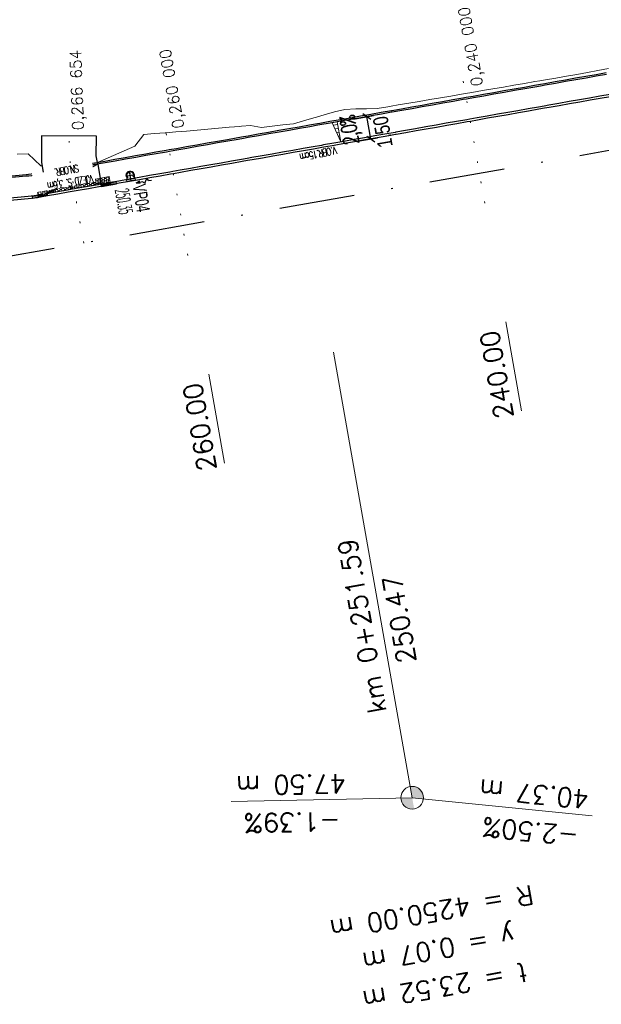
# Model space of a CAD drawing. Header units: metres. Extents: x -623740 to -623124, y -1176918 to -1176634.
# Tile 3 of 10: x -623649 to -623610, y -1176910 to -1176845. Entities that reach past the tile are written whole.
import ezdxf
from ezdxf.enums import TextEntityAlignment as Align

# ---------------------------------------------------------------- set-up
doc = ezdxf.new("R2010")
doc.units = ezdxf.units.M
doc.header["$MEASUREMENT"] = 0
for name, pattern in [('( Dot )', [0.251, 0.001, -0.25]), ('DASHDOT', [1, 0.5, -0.25, 0, -0.25]), ('ISO10W100', [18.5, 12, -3, 0.5, -3])]:
    doc.linetypes.add(name, pattern=pattern)
doc.layers.add('00_NETISK', color=250, linetype='Continuous', plot=False)
for name, color, linetype, lineweight in [('01_Cary rezu', 10, '( Dot )', 0), ('01_Hrana náspu', 10, 'Continuous', 0), ('01_Schéma příčných sklonů', 20, 'Continuous', 0), ('01_Sklonovniky_popis', 10, 'Continuous', 0), ('01_Staniceni osy popis', 10, 'Continuous', 0), ('01_Staniceni osy značky', 10, 'Continuous', 0), ('01_Šrafy', 20, 'Continuous', 0)]:
    doc.layers.add(name, color=color, linetype=linetype, lineweight=lineweight)
for name, color, linetype in [('01_Chodniky', 10, 'Continuous'), ('01_Kóty', 10, 'Continuous'), ('01_Obruba', 10, 'Continuous'), ('01_Osa komunikace', 1, 'DASHDOT'), ('01_Popis', 10, 'Continuous'), ('_Vpusti_Směr_Toku', 12, 'Continuous'), ('_Vpusti_Vpusť', 12, 'Continuous'), ('_Vpusti_výška', 10, 'Continuous'), ('_Vpusti_čísla', 12, 'Continuous')]:
    doc.layers.add(name, color=color, linetype=linetype)
doc.styles.add('ARIAL', font='arial.ttf', dxfattribs={"width": 0.6})
doc.styles.add('ROMANS', font='romans.shx', dxfattribs={"height": 0.2})
doc.styles.add('Style-romans', font='romans.shx')
doc.styles.add('WROMANS', font='wromans.shx', dxfattribs={"width": 0.8, "height": 1})
doc.dimstyles.new('M500', dxfattribs={"dimscale": 0.5, "dimtxt": 0.4, "dimasz": 0.9, "dimexe": 0.9, "dimexo": 0.3, "dimgap": 0.9, "dimtad": 1, "dimdec": 1, "dimzin": 0, "dimdsep": 46, "dimtxsty": 'WROMANS', "dimblk": 'OBLIQUE', "dimcen": 0.04, "dimadec": 0, "dimazin": 0, "dimtfac": 1, "dimtdec": 1, "dimtmove": 2, "dimatfit": 1, "dimfxl": 1.8, "dimfxlon": 1, "dimtolj": 1, "dimtzin": 0, "dimarcsym": 0})

# ---------------------------------------------------------------- blocks, each defined once
blk = doc.blocks.new('Prechodová obruba')
at = {"layer": '00_NETISK'}
for points in [[(0, 0), (-1, 7.621582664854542e-17)], [(-0.615, 1.129100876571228e-16), (-0.615, -0.1499983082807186)], [(-2.753873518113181e-17, -0.1499983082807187), (-1, -0.1499981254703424)]]:
    blk.add_lwpolyline(points, dxfattribs=at)
at = {"layer": '01_Obruba', "flags": 128}
for points in [[(-1, 1.835936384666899e-16), (-1.376936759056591e-17, -0.07499915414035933), (-1, -0.1499981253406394)], [(-1, 1.835936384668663e-16), (-1, -0.1499983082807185)], [(0, 0), (-2.753873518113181e-17, -0.1499983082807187)]]:
    blk.add_lwpolyline(points, dxfattribs=at)
blk = doc.blocks.new('_OBLIQUE')
at = {"color": 0, "linetype": 'ByBlock'}
blk.add_line((-0.5, -0.5), (0.5, 0.5), dxfattribs=at)
blk = doc.blocks.new('*D15')
at = {"layer": '01_Kóty', "color": 0, "lineweight": -2, "transparency": 16777216}
for p, q in [((-623626.4045118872, -1176851.182775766), (-623625.0750172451, -1176850.948374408)), ((-623625.2577361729, -1176852.503724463), (-623625.5181821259, -1176851.026508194)), ((-623626.1440659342, -1176852.659992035), (-623624.8145712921, -1176852.425590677))]:
    blk.add_line(p, q, dxfattribs=at)
at = {"layer": 'Defpoints', "color": 0, "transparency": 16777216}
for p in [(-623626.9332275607, -1176851.275992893), (-623625.5181821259, -1176851.026508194), (-623626.6727816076, -1176852.753209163)]:
    blk.add_point(p, dxfattribs=at)
at = {"layer": '01_Kóty', "color": 0, "lineweight": -2, "transparency": 16777216, "xscale": 0.45, "yscale": 0.45, "zscale": 0.45}
for p, rotation in [((-623625.5181821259, -1176851.026508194), 99.99897939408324), ((-623625.2577361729, -1176852.503724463), 279.9989793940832)]:
    blk.add_blockref('_OBLIQUE', p, dxfattribs=dict(at, rotation=rotation))
at = {"layer": '01_Kóty', "color": 0, "transparency": 16777216, "insert": (-623624.4629205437, -1176852.038957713), "char_height": 1, "attachment_point": 5, "rotation": 99.99897939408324, "style": 'WROMANS'}
blk.add_mtext('\\A1;1.50', dxfattribs=at)
blk = doc.blocks.new('šipka')
at = {"layer": '_Vpusti_Směr_Toku'}
for p, q in [((0, 0), (0.2716666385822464, 0.07279285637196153)), ((0, 0), (0.2716666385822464, -0.07279285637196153)), ((0, 0), (0.4561722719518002, 0)), ((0.8311722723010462, 0), (1.039348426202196, 0))]:
    blk.add_line(p, q, dxfattribs=at)
for centre, start, end in [((0.5499222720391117, 0), 180, 0), ((0.7374222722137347, 0), 0, 180)]:
    blk.add_arc(centre, 0.09375, start, end, dxfattribs=at)
blk = doc.blocks.new('Podobrubníková vpust')
at = {"layer": '_Vpusti_Vpusť', "lineweight": 0}
for p, q in [((0, 0.2900000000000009), (0.01, 0.2900000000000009)), ((0, -0.2900000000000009), (0, 0.2900000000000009)), ((0.01, 0.2900000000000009), (0.15, 0.2899999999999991)), ((0.135, 0.2349999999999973), (0.135, -0.2350000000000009)), ((0.1460000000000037, 0.2349999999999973), (0.135, 0.2349999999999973)), ((0.1375, 0.2324999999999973), (0.1375, -0.2325000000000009)), ((0.39, 0.2324999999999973), (0.1375, 0.2324999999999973)), ((0.2, 0.2549999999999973), (0.1460000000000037, 0.2549999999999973)), ((0.1460000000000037, 0.2549999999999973), (0.1460000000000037, 0.2349999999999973)), ((0.1460000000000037, 0.2349999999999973), (0.2, 0.2349999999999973)), ((0.15, 0.2899999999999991), (0.15, 0.2549999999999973)), ((0.2, 0.2349999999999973), (0.2, 0.2549999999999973)), ((0.2080000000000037, 0.2549999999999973), (0.2, 0.2549999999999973)), ((0.2080000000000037, 0.2349999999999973), (0.2, 0.2349999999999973)), ((0.2080000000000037, 0.2349999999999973), (0.2080000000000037, 0.2549999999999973)), ((0.2080000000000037, 0.2549999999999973), (0.262, 0.2549999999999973)), ((0.262, 0.2349999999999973), (0.2080000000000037, 0.2349999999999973)), ((0.262, 0.2549999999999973), (0.262, 0.2349999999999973)), ((0.2700000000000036, 0.2549999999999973), (0.262, 0.2549999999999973)), ((0.2700000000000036, 0.2349999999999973), (0.262, 0.2349999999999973)), ((0.2700000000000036, 0.2349999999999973), (0.2700000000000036, 0.2549999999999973)), ((0.2700000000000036, 0.2549999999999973), (0.324, 0.2549999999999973)), ((0.324, 0.2349999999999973), (0.2700000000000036, 0.2349999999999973)), ((0.324, 0.2549999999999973), (0.324, 0.2349999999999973)), ((0.3320000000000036, 0.2549999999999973), (0.324, 0.2549999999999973)), ((0.3320000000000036, 0.2349999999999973), (0.324, 0.2349999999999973)), ((0.3320000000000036, 0.2549999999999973), (0.386, 0.2549999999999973)), ((0.3320000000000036, 0.2349999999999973), (0.3320000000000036, 0.2549999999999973)), ((0.386, 0.2349999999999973), (0.3320000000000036, 0.2349999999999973)), ((0.3850000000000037, 0.2809999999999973), (0.3950000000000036, 0.2809999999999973)), ((0.3850000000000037, 0.2549999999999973), (0.3850000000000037, 0.2809999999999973)), ((0.386, 0.2549999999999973), (0.386, 0.2349999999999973)), ((0.39, 0.2549999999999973), (0.386, 0.2549999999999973)), ((0.39, 0.2349999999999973), (0.386, 0.2349999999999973)), ((0.394, 0.2349659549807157), (0.394, 0.2549686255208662)), ((0.3950000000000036, 0.2549509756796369), (0.3950000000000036, 0.2809999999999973)), ((0.4649854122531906, 0.2437256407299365), (0.4588042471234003, 0.2247019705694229)), ((0.466412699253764, 0.2222298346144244), (0.4725938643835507, 0.241253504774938)), ((0.5108833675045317, 0.006999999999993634), (0.503, 0.006999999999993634)), ((0.5366307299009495, 0.2086250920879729), (0.5248734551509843, 0.1924425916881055)), ((0.537, 0.006999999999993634), (0.529116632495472, 0.006999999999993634)), ((0.5313455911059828, 0.1877403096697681), (0.543102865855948, 0.2039228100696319)), ((0.5667420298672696, 0.1838130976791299), (0.5851614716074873, 0.2022325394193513)), ((0.5738130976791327, 0.1767420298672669), (0.592232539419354, 0.1951614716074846)), ((0.5939228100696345, 0.1531028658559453), (0.5777403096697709, 0.14134559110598)), ((0.5824425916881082, 0.1348734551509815), (0.5986250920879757, 0.1466307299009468)), ((0.5851614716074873, 0.2022325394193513), (0.592232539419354, 0.1951614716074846)), ((0.6312535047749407, 0.08259386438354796), (0.6122298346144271, 0.07641269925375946)), ((0.6147019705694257, 0.06880424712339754), (0.6337256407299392, 0.07498541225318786)), ((0.644968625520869, 0.00400000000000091), (0.6249659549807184, 0.003999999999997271)), ((0.6449509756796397, 0.004999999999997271), (0.6710000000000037, 0.004999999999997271)), ((0.6710000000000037, 0.004999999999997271), (0.6710000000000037, -0.005000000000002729)), ((0.01, -0.2900000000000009), (0, -0.2900000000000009)), ((0.15, -0.2900000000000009), (0.01, -0.2900000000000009)), ((0.135, -0.2350000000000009), (0.146, -0.2350000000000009)), ((0.1375, -0.2325000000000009), (0.39, -0.2325000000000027)), ((0.146, -0.2350000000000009), (0.2, -0.2350000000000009)), ((0.146, -0.2550000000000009), (0.146, -0.2350000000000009)), ((0.2, -0.2550000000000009), (0.146, -0.2550000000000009)), ((0.15, -0.2900000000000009), (0.15, -0.2550000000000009)), ((0.2, -0.2350000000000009), (0.2, -0.2550000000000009)), ((0.2, -0.2350000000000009), (0.208, -0.2350000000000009)), ((0.2, -0.2550000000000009), (0.208, -0.2550000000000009)), ((0.208, -0.2350000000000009), (0.262, -0.2350000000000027)), ((0.208, -0.2550000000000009), (0.208, -0.2350000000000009)), ((0.262, -0.2550000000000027), (0.208, -0.2550000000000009)), ((0.262, -0.2350000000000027), (0.262, -0.2550000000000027)), ((0.262, -0.2350000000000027), (0.27, -0.2350000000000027)), ((0.262, -0.2550000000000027), (0.27, -0.2550000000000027)), ((0.27, -0.2350000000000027), (0.324, -0.2350000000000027)), ((0.27, -0.2550000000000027), (0.27, -0.2350000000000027)), ((0.324, -0.2550000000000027), (0.27, -0.2550000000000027)), ((0.324, -0.2350000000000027), (0.324, -0.2550000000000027)), ((0.324, -0.2350000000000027), (0.3320000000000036, -0.2350000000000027)), ((0.324, -0.2550000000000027), (0.3320000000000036, -0.2550000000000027)), ((0.3320000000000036, -0.2350000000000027), (0.386, -0.2350000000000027)), ((0.3320000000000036, -0.2550000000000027), (0.3320000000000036, -0.2350000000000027)), ((0.386, -0.2550000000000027), (0.3320000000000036, -0.2550000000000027)), ((0.385, -0.2550000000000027), (0.385, -0.2810000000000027)), ((0.395, -0.2810000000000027), (0.385, -0.2810000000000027)), ((0.386, -0.2350000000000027), (0.386, -0.2550000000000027)), ((0.386, -0.2350000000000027), (0.39, -0.2350000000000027)), ((0.386, -0.2550000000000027), (0.39, -0.2550000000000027)), ((0.394, -0.2549686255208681), (0.394, -0.2349659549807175)), ((0.395, -0.2549509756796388), (0.395, -0.2810000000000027)), ((0.4588042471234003, -0.2247019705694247), (0.4649854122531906, -0.2437256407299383)), ((0.466412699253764, -0.2222298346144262), (0.4725938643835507, -0.2412535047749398)), ((0.503, -0.007000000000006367), (0.5108833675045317, -0.007000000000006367)), ((0.5366307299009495, -0.2086250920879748), (0.5248734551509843, -0.1924425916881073)), ((0.529116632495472, -0.007000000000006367), (0.537, -0.007000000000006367)), ((0.5313455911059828, -0.1877403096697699), (0.543102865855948, -0.2039228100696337)), ((0.5667420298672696, -0.1838130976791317), (0.5851614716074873, -0.2022325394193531)), ((0.5738130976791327, -0.1767420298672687), (0.592232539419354, -0.1951614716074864)), ((0.5939228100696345, -0.1531028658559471), (0.5777403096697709, -0.1413455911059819)), ((0.5824425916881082, -0.1348734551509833), (0.5986250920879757, -0.1466307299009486)), ((0.592232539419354, -0.1951614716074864), (0.5851614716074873, -0.2022325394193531)), ((0.6312535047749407, -0.08259386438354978), (0.6122298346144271, -0.0764126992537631)), ((0.6147019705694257, -0.06880424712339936), (0.6337256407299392, -0.07498541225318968)), ((0.644968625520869, -0.004000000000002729), (0.6249659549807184, -0.004000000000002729)), ((0.6449509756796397, -0.005000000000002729), (0.6710000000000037, -0.005000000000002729))]:
    blk.add_line(p, q, dxfattribs=at)
at = {"layer": '_Vpusti_Vpusť'}
for p, q in [((0.001941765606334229, 0.2499999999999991), (0.01961716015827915, 0.2499999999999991)), ((0.001941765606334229, -0.2500000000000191), (0.001941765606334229, 0.2499999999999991)), ((0.001941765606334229, 0.2450000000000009), (0.01991659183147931, 0.2450000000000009)), ((0.001941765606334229, -0.2450000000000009), (0.01991659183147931, -0.2450000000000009)), ((0.001941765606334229, -0.2500000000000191), (0.01961716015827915, -0.2500000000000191))]:
    blk.add_line(p, q, dxfattribs=at)
at = {"layer": '_Vpusti_Vpusť', "color": 10, "linetype": 'ISO10W100'}
for p, q in [((0.268, 0.1949999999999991), (0.326, 0.1949999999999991)), ((0.297, 0.2239999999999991), (0.297, 0.1659999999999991)), ((0.39, 0.2929999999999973), (0.39, -0.2930000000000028)), ((0.52, 0.0258447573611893), (0.52, -0.02415524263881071)), ((-0.004507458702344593, -9.094947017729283e-16), (0.6843198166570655, -2.728484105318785e-15)), ((0.268, -0.1950000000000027), (0.326, -0.1950000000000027)), ((0.297, -0.1660000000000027), (0.297, -0.2240000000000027))]:
    blk.add_line(p, q, dxfattribs=at)
at = {"layer": '_Vpusti_Vpusť', "lineweight": 0}
for centre in [(0.297, 0.1949999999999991), (0.297, -0.1950000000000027)]:
    blk.add_circle(centre, 0.015, dxfattribs=at)
at = {"layer": '_Vpusti_Vpusť'}
blk.add_arc((-4.113062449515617, -1.000444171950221e-14), 4.140234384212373, 356.5381999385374, 3.461800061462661, dxfattribs=at)
at = {"layer": '_Vpusti_Vpusť', "lineweight": 0}
for centre, radius, start, end in [((0.39, -2.728484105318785e-15), 0.2849999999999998, 243.474647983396, 116.525352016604), ((0.39, -2.728484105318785e-15), 0.2549999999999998, 89.10120581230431, 90), ((0.39, -2.728484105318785e-15), 0.2349999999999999, 89.0247055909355, 90), ((0.39, -2.728484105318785e-15), 0.2324999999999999, 270, 90), ((0.39, -2.728484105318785e-15), 0.2550000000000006, 72.8987941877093, 89.10120581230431), ((0.39, -2.728484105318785e-15), 0.2350000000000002, 72.97529440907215, 89.0247055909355), ((0.39, -2.728484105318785e-15), 0.235, 71.02470559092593, 72.97529440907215), ((0.39, -2.728484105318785e-15), 0.2550000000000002, 71.10120581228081, 72.8987941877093), ((0.39, -2.728484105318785e-15), 0.2350000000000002, 54.97529440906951, 71.02470559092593), ((0.39, -2.728484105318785e-15), 0.2549999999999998, 54.89879418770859, 71.10120581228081), ((0.503, -6.366462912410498e-15), 0.007, 90, 270), ((0.52, 0.0008447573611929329), 0.0110000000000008, 34.02589363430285, 145.9741063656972), ((0.39, -2.728484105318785e-15), 0.2350000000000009, 53.02470559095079, 54.97529440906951), ((0.39, -2.728484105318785e-15), 0.2349999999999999, 36.97529440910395, 53.02470559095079), ((0.39, -2.728484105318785e-15), 0.2550000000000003, 53.10120581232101, 54.89879418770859), ((0.537, -6.366462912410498e-15), 0.007, 270, 90), ((0.39, -2.728484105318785e-15), 0.2550000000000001, 36.89879418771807, 53.10120581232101), ((0.39, -2.728484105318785e-15), 0.2350000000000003, 35.02470559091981, 36.97529440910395), ((0.39, -2.728484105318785e-15), 0.2350000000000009, 18.97529440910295, 35.02470559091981), ((0.39, -2.728484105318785e-15), 0.2550000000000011, 35.10120581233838, 36.89879418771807), ((0.39, -2.728484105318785e-15), 0.2550000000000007, 18.89879418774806, 35.10120581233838), ((0.39, -2.728484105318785e-15), 0.2349999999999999, 17.02470559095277, 18.97529440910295), ((0.39, -2.728484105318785e-15), 0.2350000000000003, 0.9752944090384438, 17.02470559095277), ((0.39, -2.728484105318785e-15), 0.2350000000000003, 359.0247055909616, 0.9752944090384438), ((0.39, -2.728484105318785e-15), 0.2550000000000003, 17.10120581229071, 18.89879418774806), ((0.39, -2.728484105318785e-15), 0.2550000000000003, 0.898794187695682, 17.10120581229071), ((0.39, -2.728484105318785e-15), 0.2550000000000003, 359.1012058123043, 0.898794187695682), ((0.39, -2.728484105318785e-15), 0.2349999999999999, 270, 270.9752944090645), ((0.39, -2.728484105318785e-15), 0.2549999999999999, 270, 270.8987941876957), ((0.39, -2.728484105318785e-15), 0.235, 270.9752944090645, 287.0247055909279), ((0.39, -2.728484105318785e-15), 0.2550000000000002, 270.8987941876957, 287.1012058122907), ((0.39, -2.728484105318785e-15), 0.235, 287.0247055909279, 288.9752944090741), ((0.39, -2.728484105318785e-15), 0.2549999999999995, 287.1012058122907, 288.8987941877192), ((0.39, -2.728484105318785e-15), 0.2349999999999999, 288.9752944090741, 305.0247055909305), ((0.39, -2.728484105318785e-15), 0.2550000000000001, 288.8987941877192, 305.1012058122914), ((0.52, -0.0008447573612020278), 0.01099999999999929, 214.0258936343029, 325.9741063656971), ((0.39, -2.728484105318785e-15), 0.2350000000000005, 305.0247055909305, 306.9752944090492), ((0.39, -2.728484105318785e-15), 0.235000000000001, 306.9752944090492, 323.0247055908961), ((0.39, -2.728484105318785e-15), 0.2550000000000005, 305.1012058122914, 306.898794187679), ((0.39, -2.728484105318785e-15), 0.2550000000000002, 306.898794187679, 323.1012058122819), ((0.39, -2.728484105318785e-15), 0.2350000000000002, 323.0247055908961, 324.9752944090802), ((0.39, -2.728484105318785e-15), 0.2350000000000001, 324.9752944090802, 341.0247055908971), ((0.39, -2.728484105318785e-15), 0.2550000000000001, 323.1012058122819, 324.8987941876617), ((0.39, -2.728484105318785e-15), 0.2549999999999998, 324.8987941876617, 341.101205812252), ((0.39, -2.728484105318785e-15), 0.235000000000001, 341.0247055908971, 342.9752944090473), ((0.39, -2.728484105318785e-15), 0.2349999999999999, 342.9752944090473, 359.0247055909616), ((0.39, -2.728484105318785e-15), 0.2550000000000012, 341.101205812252, 342.8987941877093), ((0.39, -2.728484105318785e-15), 0.2550000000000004, 342.8987941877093, 359.1012058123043)]:
    blk.add_arc(centre, radius, start, end, dxfattribs=at)

msp = doc.modelspace()

# ---------------------------------------------------------------- hatches: boundary and pattern name
at = {"layer": '01_Schéma příčných sklonů'}
h = msp.add_hatch(dxfattribs=at)
h.set_pattern_fill('ANSI31', color=256, scale=2, angle=323.4466780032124)
h.set_pattern_definition([(8.4466780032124, (223160.1573401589, -148728.2743603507), (-0.03672223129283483, 0.2472882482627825), [])])
h.paths.add_polyline_path([(-623627.4843087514, -1176851.373153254), (-623627.8228018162, -1176851.432832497), (-623627.2531451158, -1176852.703213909)])
at = {"layer": '01_Sklonovniky_popis', "linetype": 'Continuous', "extrusion": (0, 0, -1)}
msp.add_hatch(color=256, dxfattribs=at).paths.add_polyline_path([(623622.5272503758, -1176896.940758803), (623622.479177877, -1176896.940074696), (623622.431247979, -1176896.936311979), (623622.3836576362, -1176896.929486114), (623622.5138806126, -1176896.190877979), (623621.7676445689, -1176896.26592308), (623621.7648135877, -1176896.228275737), (623621.7639565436, -1176896.18020601), (623621.7661810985, -1176896.132180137), (623621.7714781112, -1176896.084395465), (623621.7798258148, -1176896.037048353), (623621.791189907, -1176895.990333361), (623621.8055236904, -1176895.944442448), (623621.8227682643, -1176895.899564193), (623621.8428527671, -1176895.855883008), (623621.8656946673, -1176895.81357839), (623621.8912001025, -1176895.772824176), (623621.9192642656, -1176895.733787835), (623621.9497718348, -1176895.696629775), (623621.9825974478, -1176895.661502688), (623622.0176062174, -1176895.628550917), (623622.054654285, -1176895.597909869), (623622.093589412, -1176895.569705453), (623622.1342516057, -1176895.544053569), (623622.1764737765, -1176895.521059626), (623622.2200824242, -1176895.500818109), (623622.2648983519, -1176895.483412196), (623622.3107374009, -1176895.468913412), (623622.357411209, -1176895.457381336), (623622.4047279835, -1176895.448863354), (623622.4524932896, -1176895.44339447), (623622.5005108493, -1176895.440997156), (623622.5485833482, -1176895.441681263), (623622.5965132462, -1176895.445443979), (623622.6441035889, -1176895.452269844), (623622.5138806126, -1176896.190877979), (623623.2637072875, -1176896.207001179), (623623.2615801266, -1176896.249575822), (623623.2562831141, -1176896.297360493), (623623.2479354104, -1176896.344707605), (623623.2365713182, -1176896.391422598), (623623.2222375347, -1176896.43731351), (623623.2049929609, -1176896.482191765), (623623.184908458, -1176896.52587295), (623623.1620665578, -1176896.568177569), (623623.1365611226, -1176896.608931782), (623623.1084969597, -1176896.647968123), (623623.0779893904, -1176896.685126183), (623623.0451637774, -1176896.72025327), (623623.0101550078, -1176896.753205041), (623622.9731069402, -1176896.78384609), (623622.9341718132, -1176896.812050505), (623622.8935096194, -1176896.837702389), (623622.8512874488, -1176896.860696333), (623622.8076788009, -1176896.880937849), (623622.7628628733, -1176896.898343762), (623622.7170238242, -1176896.912842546), (623622.6703500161, -1176896.924374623), (623622.6230332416, -1176896.932892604), (623622.5752679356, -1176896.938361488)])
at = {"layer": '01_Šrafy'}
h = msp.add_hatch(dxfattribs=at)
h.set_pattern_fill('HONEY', color=256, scale=0.75)
h.set_pattern_definition([(0, (0, 0), (0.140625, 0.08118988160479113), [0.09375, -0.1875]), (120, (0, 0), (-0.1406249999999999, 0.08118988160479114), [0.09374999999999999, -0.1875]), (59.99999999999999, (0, 0), (3.122502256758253e-17, 0.1623797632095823), [-0.1875, 0.09375])])
h.paths.add_polyline_path([(-623644.6871938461, -1176855.776991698), (-623644.0083875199, -1176855.657312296), (-623643.3295811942, -1176855.537632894), (-623643.3039430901, -1176855.533112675), (-623642.6507748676, -1176855.417953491), (-623642.5339155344, -1176855.397350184), (-623642.6033677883, -1176855.003425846), (-623642.7202271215, -1176855.024029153), (-623643.3733953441, -1176855.139188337), (-623643.3990334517, -1176855.143708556), (-623644.0778397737, -1176855.263387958), (-623644.7566461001, -1176855.38306736), (-623645.4354524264, -1176855.502746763), (-623646.1142587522, -1176855.622426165), (-623646.7930650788, -1176855.742105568), (-623647.26352161, -1176855.825051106, -0.003484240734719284), (-623647.3933800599, -1176855.847014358), (-623647.3294244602, -1176856.241868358, 0.003484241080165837), (-623647.1940693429, -1176856.218975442), (-623646.7236128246, -1176856.136029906), (-623646.0448064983, -1176856.016350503), (-623645.3660001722, -1176855.896671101)])

# ---------------------------------------------------------------- linework, layer by layer
at = {"layer": '01_Cary rezu', "ltscale": 5, "flags": 128}
for points in [[(-623617.7026588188, -1176856.756528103), (-623619.2653345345, -1176847.893230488)], [(-623637.3988757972, -1176860.229140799), (-623638.96155151, -1176851.365843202)]]:
    msp.add_lwpolyline(points, dxfattribs=at)
at = {"layer": '01_Chodniky'}
for points in [[(-623609.6410293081, -1176848.125687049), (-623610.3198356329, -1176848.245366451), (-623610.9986419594, -1176848.365045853), (-623611.6774482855, -1176848.484725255), (-623612.3562546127, -1176848.604404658), (-623613.0350609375, -1176848.72408406), (-623613.7138672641, -1176848.843763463), (-623614.0113821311, -1176848.896217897), (-623614.3926735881, -1176848.963442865), (-623615.0714799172, -1176849.083122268), (-623615.750286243, -1176849.20280167), (-623616.4290925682, -1176849.322481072), (-623617.1078988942, -1176849.442160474), (-623617.7867052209, -1176849.561839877), (-623618.465511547, -1176849.681519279), (-623618.9354363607, -1176849.764371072), (-623619.1443178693, -1176849.801198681), (-623619.8231242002, -1176849.920878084), (-623620.5019305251, -1176850.040557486), (-623621.1807368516, -1176850.160236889), (-623621.8595431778, -1176850.279916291), (-623622.5383495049, -1176850.399595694), (-623623.2171558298, -1176850.519275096), (-623623.8594905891, -1176850.632524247), (-623623.8959621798, -1176850.638954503), (-623624.5747684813, -1176850.7586339), (-623625.2535748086, -1176850.878313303), (-623625.9323811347, -1176850.997992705), (-623626.6111874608, -1176851.117672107), (-623627.2899937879, -1176851.23735151), (-623627.9688001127, -1176851.357030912), (-623628.6476064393, -1176851.476710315), (-623628.7835448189, -1176851.500677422), (-623629.3264127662, -1176851.596389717), (-623630.005219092, -1176851.71606912), (-623630.6840254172, -1176851.835748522), (-623631.3628317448, -1176851.955427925), (-623632.0416380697, -1176852.075107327), (-623632.7204443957, -1176852.194786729), (-623633.3992507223, -1176852.314466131), (-623633.7075990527, -1176852.368830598), (-623634.0780570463, -1176852.434145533), (-623634.7568633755, -1176852.553824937), (-623635.4356697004, -1176852.673504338), (-623636.1144760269, -1176852.793183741), (-623636.7932823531, -1176852.912863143), (-623637.4720886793, -1176853.032542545), (-623638.1508950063, -1176853.152221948), (-623638.6316532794, -1176853.236983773), (-623638.8297013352, -1176853.271901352), (-623639.5085076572, -1176853.391580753), (-623640.1873139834, -1176853.511260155), (-623640.8661203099, -1176853.630939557), (-623641.544926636, -1176853.75061896), (-623642.2237329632, -1176853.870298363), (-623642.902539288, -1176853.989977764), (-623643.5557075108, -1176854.105136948), (-623643.5813456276, -1176854.109657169), (-623644.2601519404, -1176854.229336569), (-623644.9389582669, -1176854.349015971), (-623645.6177645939, -1176854.468695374), (-623646.2965709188, -1176854.588374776), (-623646.9753772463, -1176854.708054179), (-623647.4458337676, -1176854.790999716)], [(-623609.6236662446, -1176848.224168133), (-623610.3024725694, -1176848.343847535), (-623610.9812788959, -1176848.463526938), (-623611.660085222, -1176848.58320634), (-623612.3388915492, -1176848.702885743), (-623613.017697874, -1176848.822565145), (-623613.6965042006, -1176848.942244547), (-623613.9940190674, -1176848.994698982), (-623614.3753105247, -1176849.061923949), (-623615.0541168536, -1176849.181603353), (-623615.7329231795, -1176849.301282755), (-623616.4117295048, -1176849.420962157), (-623617.0905358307, -1176849.540641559), (-623617.7693421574, -1176849.660320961), (-623618.4481484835, -1176849.780000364), (-623618.918073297, -1176849.862852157), (-623619.1269548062, -1176849.899679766), (-623619.8057611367, -1176850.019359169), (-623620.4845674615, -1176850.139038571), (-623621.1633737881, -1176850.258717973), (-623621.8421801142, -1176850.378397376), (-623622.5209864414, -1176850.498076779), (-623623.1997927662, -1176850.61775618), (-623623.8421275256, -1176850.731005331), (-623623.8785991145, -1176850.737435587), (-623624.5574054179, -1176850.857114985), (-623625.2362117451, -1176850.976794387), (-623625.9150180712, -1176851.09647379), (-623626.5938243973, -1176851.216153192), (-623627.2726307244, -1176851.335832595), (-623627.9514370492, -1176851.455511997), (-623628.6302433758, -1176851.575191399), (-623628.7661817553, -1176851.599158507), (-623629.3090497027, -1176851.694870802), (-623629.9878560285, -1176851.814550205), (-623630.6666623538, -1176851.934229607), (-623631.3454686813, -1176852.05390901), (-623632.0242750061, -1176852.173588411), (-623632.7030813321, -1176852.293267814), (-623633.3818876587, -1176852.412947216), (-623633.690235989, -1176852.467311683), (-623634.0606939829, -1176852.532626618), (-623634.739500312, -1176852.652306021), (-623635.4183066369, -1176852.771985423), (-623636.0971129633, -1176852.891664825), (-623636.7759192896, -1176853.011344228), (-623637.4547256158, -1176853.13102363), (-623638.1335319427, -1176853.250703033), (-623638.614290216, -1176853.335464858), (-623638.8123382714, -1176853.370382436), (-623639.4911445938, -1176853.490061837), (-623640.1699509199, -1176853.60974124), (-623640.8487572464, -1176853.729420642), (-623641.5275635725, -1176853.849100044), (-623642.2063698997, -1176853.968779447), (-623642.8851762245, -1176854.088458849), (-623643.5383444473, -1176854.203618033), (-623643.5639825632, -1176854.208138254), (-623644.2427888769, -1176854.327817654), (-623644.9215952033, -1176854.447497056), (-623645.6004015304, -1176854.567176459), (-623646.2792078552, -1176854.686855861), (-623646.9580141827, -1176854.806535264), (-623647.4284707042, -1176854.889480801)], [(-623609.3892648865, -1176849.553662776), (-623610.0680712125, -1176849.673342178), (-623610.7468775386, -1176849.79302158), (-623611.4256838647, -1176849.912700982), (-623612.104490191, -1176850.032380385), (-623612.7832965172, -1176850.152059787), (-623613.4621028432, -1176850.27173919), (-623613.7596177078, -1176850.324193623), (-623614.1409091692, -1176850.391418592), (-623614.8197154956, -1176850.511097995), (-623615.4985218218, -1176850.630777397), (-623616.1773281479, -1176850.750456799), (-623616.8561344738, -1176850.870136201), (-623617.5349408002, -1176850.989815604), (-623618.2137471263, -1176851.109495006), (-623618.6836719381, -1176851.192346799), (-623618.8925534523, -1176851.229174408), (-623619.5713597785, -1176851.348853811), (-623620.2501661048, -1176851.468533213), (-623620.9289724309, -1176851.588212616), (-623621.607778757, -1176851.707892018), (-623622.2865850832, -1176851.827571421), (-623622.9653914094, -1176851.947250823), (-623623.6077261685, -1176852.060499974), (-623623.6441977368, -1176852.066930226), (-623624.3230040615, -1176852.186609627), (-623625.0018103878, -1176852.30628903), (-623625.680616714, -1176852.425968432), (-623626.3594230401, -1176852.545647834), (-623627.0382293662, -1176852.665327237), (-623627.7170356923, -1176852.785006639), (-623628.3958420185, -1176852.904686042), (-623628.5317803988, -1176852.928653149), (-623629.0746483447, -1176853.024365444), (-623629.7534546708, -1176853.144044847), (-623630.4322609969, -1176853.263724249), (-623631.1110673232, -1176853.383403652), (-623631.7898736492, -1176853.503083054), (-623632.4686799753, -1176853.622762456), (-623633.1474863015, -1176853.742441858), (-623633.4558346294, -1176853.796806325), (-623633.8262926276, -1176853.86212126), (-623634.5050989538, -1176853.981800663), (-623635.18390528, -1176854.101480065), (-623635.8627116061, -1176854.221159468), (-623636.5415179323, -1176854.34083887), (-623637.2203242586, -1176854.460518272), (-623637.8991305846, -1176854.580197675), (-623638.3798888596, -1176854.6649595), (-623638.5779369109, -1176854.699877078), (-623639.2567432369, -1176854.81955648), (-623639.935549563, -1176854.939235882), (-623640.6143558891, -1176855.058915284), (-623641.2931622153, -1176855.178594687), (-623641.9719685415, -1176855.298274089), (-623642.6507748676, -1176855.417953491), (-623643.3039430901, -1176855.533112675), (-623643.3295811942, -1176855.537632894), (-623644.0083875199, -1176855.657312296), (-623644.6871938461, -1176855.776991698), (-623645.3660001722, -1176855.896671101), (-623646.0448064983, -1176856.016350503), (-623646.7236128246, -1176856.136029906), (-623647.194069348, -1176856.218975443)], [(-623643.3739755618, -1176854.174638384), (-623646.7236128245, -1176856.136029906)], [(-623643.3913386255, -1176854.076157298), (-623643.1395742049, -1176855.504133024)], [(-623646.9774413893, -1176854.708418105), (-623646.7256769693, -1176856.136393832)], [(-623643.1395742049, -1176855.504133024), (-623646.9580141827, -1176854.806535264)]]:
    msp.add_lwpolyline(points, dxfattribs=at)
for points in [[(-623609.3632202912, -1176849.701384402), (-623610.0420266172, -1176849.821063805), (-623610.7208329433, -1176849.940743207), (-623611.3996392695, -1176850.060422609), (-623612.0784455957, -1176850.180102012), (-623612.7572519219, -1176850.299781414), (-623613.4360582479, -1176850.419460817), (-623613.7335731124, -1176850.47191525), (-623614.114864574, -1176850.539140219), (-623614.7936709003, -1176850.658819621), (-623615.4724772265, -1176850.778499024), (-623616.1512835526, -1176850.898178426), (-623616.8300898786, -1176851.017857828), (-623617.5088962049, -1176851.137537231), (-623618.187702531, -1176851.257216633), (-623618.6576273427, -1176851.340068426), (-623618.8665088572, -1176851.376896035), (-623619.5453151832, -1176851.496575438), (-623620.2241215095, -1176851.61625484), (-623620.9029278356, -1176851.735934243), (-623621.5817341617, -1176851.855613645), (-623622.260540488, -1176851.975293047), (-623622.9393468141, -1176852.09497245), (-623623.5816815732, -1176852.208221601), (-623623.6181531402, -1176852.214651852), (-623624.2969594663, -1176852.334331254), (-623624.9757657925, -1176852.454010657), (-623625.6545721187, -1176852.573690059), (-623626.3333784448, -1176852.693369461), (-623627.0121847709, -1176852.813048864), (-623627.690991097, -1176852.932728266), (-623628.3697974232, -1176853.052407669), (-623628.5057358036, -1176853.076374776), (-623629.0486037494, -1176853.172087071), (-623629.7274100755, -1176853.291766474), (-623630.4062164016, -1176853.411445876), (-623631.085022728, -1176853.531125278), (-623631.763829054, -1176853.650804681), (-623632.4426353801, -1176853.770484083), (-623633.1214417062, -1176853.890163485), (-623633.429790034, -1176853.944527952), (-623633.8002480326, -1176854.009842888), (-623634.4790543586, -1176854.12952229), (-623635.1578606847, -1176854.249201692), (-623635.8366670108, -1176854.368881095), (-623636.515473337, -1176854.488560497), (-623637.1942796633, -1176854.608239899), (-623637.8730859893, -1176854.727919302), (-623638.3538442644, -1176854.812681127), (-623638.5518923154, -1176854.847598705), (-623639.2306986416, -1176854.967278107), (-623639.9095049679, -1176855.086957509), (-623640.5883112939, -1176855.206636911), (-623641.26711762, -1176855.326316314), (-623641.9459239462, -1176855.445995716), (-623642.6247302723, -1176855.565675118), (-623643.2778984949, -1176855.680834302), (-623643.3035365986, -1176855.685354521), (-623643.9823429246, -1176855.805033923), (-623644.6611492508, -1176855.924713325), (-623645.3399555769, -1176856.044392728), (-623646.018761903, -1176856.16407213), (-623646.6975682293, -1176856.283751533), (-623647.1680247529, -1176856.36669707, -0.02027486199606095), (-623647.9714219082, -1176856.474977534), (-623698.8811216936, -1176861.24482768, 0.1213070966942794)], [(-623648.120676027, -1176854.881954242), (-623699.0303758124, -1176859.651804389, 0.1213070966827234), (-623701.0627198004, -1176860.358973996), (-623702.6972492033, -1176861.421216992)], [(-623648.1113476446, -1176854.981518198), (-623699.02104743, -1176859.751368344, 0.121307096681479), (-623701.0082282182, -1176860.442823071), (-623702.6447109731, -1176861.506335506)], [(-623647.4458337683, -1176854.790999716, -0.02027486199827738), (-623648.1206873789, -1176854.881955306, -0.02027486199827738)], [(-623647.4284707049, -1176854.889480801, -0.02027486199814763), (-623648.111358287, -1176854.981519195, -0.02027486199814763)], [(-623647.9854144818, -1176856.325631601), (-623698.8951142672, -1176861.095481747, 0.1213070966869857), (-623700.2725918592, -1176861.574785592), (-623701.9523135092, -1176862.666397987)], [(-623647.194069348, -1176856.218975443, -0.0202748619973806), (-623647.9854155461, -1176856.3256317, -0.0202748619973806)]]:
    msp.add_lwpolyline(points, format="xyb", dxfattribs=at)
at = {"layer": '01_Osa komunikace', "ltscale": 10, "flags": 128}
msp.add_lwpolyline([(-623586.6917553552, -1176848.693192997), (-623588.6772219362, -1176849.211345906), (-623590.6715860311, -1176849.693937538), (-623592.6732556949, -1176850.14529757), (-623594.6807980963, -1176850.569799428), (-623596.6929592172, -1176850.971860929), (-623598.7086347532, -1176851.355933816), (-623600.726840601, -1176851.726494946), (-623602.7466830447, -1176852.088038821), (-623604.767377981, -1176852.445079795), (-623649.7808953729, -1176860.381350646), (-623652.1919206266, -1176860.806992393), (-623654.6023217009, -1176861.235867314), (-623657.011559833, -1176861.671223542), (-623659.4190208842, -1176862.116295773), (-623661.824051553, -1176862.57431134), (-623664.2259463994, -1176863.048487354), (-623666.6239349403, -1176863.542027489), (-623669.0171688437, -1176864.058118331), (-623671.4047092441, -1176864.599925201), (-623673.7855142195, -1176865.170587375), (-623676.1584264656, -1176865.773212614), (-623678.5221609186, -1176866.410870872), (-623680.875341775, -1176867.086601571, 0.007415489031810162), (-623684.8398568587, -1176868.325929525)], format="xyb", dxfattribs=at)
at = {"layer": '01_Schéma příčných sklonů'}
msp.add_lwpolyline([(-623627.4843087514, -1176851.373153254), (-623627.8228018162, -1176851.432832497), (-623627.2531451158, -1176852.703213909)], close=True, dxfattribs=at)
at = {"layer": '01_Sklonovniky_popis'}
msp.add_line((-623627.7227996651, -1176866.646552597), (-623622.5138806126, -1176896.190877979), dxfattribs=at)
at = {"layer": '01_Sklonovniky_popis', "flags": 128}
msp.add_lwpolyline([(-623610.5741039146, -1176897.391599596), (-623622.5138806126, -1176896.190877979), (-623634.5111074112, -1176896.44884918)], dxfattribs=at)
at = {"layer": '01_Sklonovniky_popis', "linetype": 'Continuous'}
msp.add_circle((-623622.5138806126, -1176896.190877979), 0.75, dxfattribs=at)
at = {"layer": '01_Staniceni osy značky', "flags": 128}
for points in [[(-623615.2718299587, -1176870.543879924), (-623616.3136137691, -1176864.635014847)], [(-623634.9680468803, -1176874.016492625), (-623636.0098306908, -1176868.107627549)]]:
    msp.add_lwpolyline(points, dxfattribs=at)
at = {"layer": '01_Šrafy'}
msp.add_lwpolyline([(-623644.6871938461, -1176855.776991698), (-623644.0083875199, -1176855.657312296), (-623643.3295811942, -1176855.537632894), (-623643.3039430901, -1176855.533112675), (-623642.6507748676, -1176855.417953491), (-623642.5339155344, -1176855.397350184), (-623642.6033677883, -1176855.003425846), (-623642.7202271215, -1176855.024029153), (-623643.3733953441, -1176855.139188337), (-623643.3990334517, -1176855.143708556), (-623644.0778397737, -1176855.263387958), (-623644.7566461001, -1176855.38306736), (-623645.4354524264, -1176855.502746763), (-623646.1142587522, -1176855.622426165), (-623646.7930650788, -1176855.742105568), (-623647.26352161, -1176855.825051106, -0.003484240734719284), (-623647.3933800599, -1176855.847014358), (-623647.3294244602, -1176856.241868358, 0.003484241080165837), (-623647.1940693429, -1176856.218975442), (-623646.7236128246, -1176856.136029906), (-623646.0448064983, -1176856.016350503), (-623645.3660001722, -1176855.896671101), (-623644.6871938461, -1176855.776991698)], format="xyb", close=True, dxfattribs=at)

# ---------------------------------------------------------------- block references
at = {"layer": '01_Obruba'}
for p, rotation in [((-623643.1135299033, -1176855.651852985), 189.9989793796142), ((-623646.7236128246, -1176856.136029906), 9.998979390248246)]:
    msp.add_blockref('Prechodová obruba', p, dxfattribs=dict(at, rotation=rotation))
at = {"layer": '_Vpusti_Směr_Toku', "extrusion": (0.01789200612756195, -0.09879785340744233, 0.994946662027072), "rotation": 359.7354749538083}
msp.add_blockref('šipka', (-823373.129848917, -1041597.120787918, 105112.6275315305), dxfattribs=at)
at = {"layer": '_Vpusti_Vpusť', "rotation": 99.9989794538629}
msp.add_blockref('Podobrubníková vpust', (-623641.1439076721, -1176855.304594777), dxfattribs=at)

# ---------------------------------------------------------------- texts
at = {"layer": '01_Cary rezu', "ltscale": 5, "style": 'Style-romans'}
for s, height, rotation, p in [('0,240 000', 0.75, 99.99897937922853, (-623618.5565379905, -1176849.07749789)), ('0,266 654', 0.75, 92, (-623645.0444453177, -1176851.938790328)), ('0,260 000', 0.7500000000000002, 99.9989793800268, (-623638.3708567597, -1176851.880252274))]:
    msp.add_text(s, height=height, rotation=rotation, dxfattribs=at).set_placement(p, align=Align.TOP_LEFT)
at = {"layer": '01_Popis', "insert": (-623627.0218582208, -1176852.963467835), "char_height": 1, "attachment_point": 1, "rotation": 99.52209627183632, "style": 'Style-romans'}
msp.add_mtext('{\\W0.7;\\T0.85;2,0%}', dxfattribs=at)
at = {"layer": '01_Popis', "insert": (-623627.485039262, -1176853.493890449), "char_height": 0.4999999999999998, "width": 1.837177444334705, "attachment_point": 1, "rotation": 191.53622556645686, "style": 'Style-romans'}
msp.add_mtext('{\\W0.7;\\T0.85;V.OBR.15cm}', dxfattribs=at)
at = {"layer": '01_Sklonovniky_popis', "char_height": 1.25, "attachment_point": 5, "line_spacing_factor": 1.2, "style": 'Style-romans'}
for s, insert, rotation in [('km 0+251.59\\P250.47\\P', (-623624.5974482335, -1176884.58148116), 99.99897937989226), ('-1.39%\\P47.50 m', (-623630.5120318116, -1176896.571192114), 181.2318166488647), ('-2.50%\\P40.37 m', (-623614.5540294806, -1176897.19969239), 174.25736668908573), ('t = 23.52 m\\Py = 0.07 m\\PR = 4250.00 m', (-623620.7775742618, -1176906.247319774), 189.99897937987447)]:
    msp.add_mtext(s, dxfattribs=dict(at, insert=insert, rotation=rotation))
at = {"layer": '01_Staniceni osy popis', "char_height": 1.25, "attachment_point": 9, "rotation": 99.99897937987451, "line_spacing_factor": 0.8399999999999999, "style": 'Style-romans'}
for s, insert in [('240.00', (-623616.8060191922, -1176865.138496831)), ('260.00', (-623636.502236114, -1176868.611109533))]:
    msp.add_mtext(s, dxfattribs=dict(at, insert=insert))
at = {"layer": '_Vpusti_výška', "style": 'ROMANS', "width": 0.4}
msp.add_text('250.35', height=0.8999999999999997, rotation=279.1978910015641, dxfattribs=at).set_placement((-623642.0825489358, -1176856.714388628, 0.05232081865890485), align=Align.CENTER)
at = {"layer": '_Vpusti_čísla', "style": 'ARIAL', "width": 0.6}
msp.add_text('VP04', height=0.8999999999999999, rotation=279.1978910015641, dxfattribs=at).set_placement((-623640.9239019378, -1176856.499097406, 0.05232081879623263), align=Align.CENTER)

# ---------------------------------------------------------------- dimensions: what is measured, and where the dimension line sits
at = {"layer": '01_Kóty'}
dim = msp.add_linear_dim(base=(-623625.5181821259, -1176851.026508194), p1=(-623626.6727816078, -1176852.753209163), p2=(-623626.9332275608, -1176851.275992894), angle=99.9989793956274, dimstyle='M500', override={"dimdec": 2}, dxfattribs=at)
dim.commit()
dim.dimension.update_dxf_attribs({"geometry": '*D15', "text_midpoint": (-623624.4629205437, -1176852.038957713), "dimtype": 161})

# ---------------------------------------------------------------- next in the draw order: texts
at = {"layer": '01_Popis', "insert": (-623643.5235536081, -1176855.352932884), "char_height": 0.4999999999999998, "width": 4.052454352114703, "attachment_point": 1, "rotation": 189.87327421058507, "style": 'Style-romans', "bg_fill": 3, "box_fill_scale": 1, "bg_fill_color": 256, "bg_fill_transparency": 0}
msp.add_mtext('\\pi0.11514;{\\W0.7;\\T0.85;VJEZD Š. 3,6m \\P\\pi0.936;SN.OBR.}', dxfattribs=at)

# ---------------------------------------------------------------- next in the draw order: linework, layer by layer
at = {"layer": '01_Cary rezu', "ltscale": 5, "flags": 128}
msp.add_lwpolyline([(-623644.2989000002, -1176859.4148), (-623645.1844, -1176854.3923), (-623645.2783, -1176852.3061)], dxfattribs=at)
at = {"layer": '01_Chodniky'}
msp.add_lwpolyline([(-623643.3913386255, -1176854.076157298), (-623643.4700000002, -1176853.63), (-623643.4568784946, -1176852.324410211), (-623647.0997388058, -1176852.28779855), (-623647.0900000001, -1176854.07), (-623646.9774413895, -1176854.708418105)], dxfattribs=at)
at = {"layer": '01_Hrana náspu'}
for points in [[(-623609.5050357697, -1176847.825319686), (-623610.1964209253, -1176847.975540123), (-623610.8919492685, -1176848.102260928), (-623611.5885536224, -1176848.222878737), (-623612.2851840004, -1176848.343348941), (-623612.9818404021, -1176848.463671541), (-623613.6785228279, -1176848.583846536), (-623614.055016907, -1176848.64872699), (-623614.3752312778, -1176848.703873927), (-623615.0719657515, -1176848.823753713), (-623615.7687262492, -1176848.943485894), (-623616.4655127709, -1176849.063070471), (-623617.1623253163, -1176849.182507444), (-623617.859163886, -1176849.301796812), (-623618.5560284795, -1176849.420938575), (-623618.9831256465, -1176849.493883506), (-623619.252919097, -1176849.539932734), (-623619.9498357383, -1176849.658779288), (-623620.6467784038, -1176849.777478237), (-623621.343747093, -1176849.896029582), (-623622.0407418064, -1176850.014433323), (-623622.7377625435, -1176850.132689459), (-623623.4348093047, -1176850.25079799), (-623623.9125361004, -1176850.331656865), (-623624.1318820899, -1176850.368758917), (-623624.828980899, -1176850.486572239), (-623625.5434409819, -1176850.505914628), (-623626.2622593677, -1176850.500537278), (-623626.9726201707, -1176850.54313026), (-623627.6612096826, -1176850.709207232), (-623628.3445220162, -1176850.905215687), (-623628.8623658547, -1176851.053614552), (-623629.0278708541, -1176851.101017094), (-623629.7112561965, -1176851.296611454), (-623630.394678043, -1176851.491998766), (-623631.0998814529, -1176851.563843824), (-623631.8025548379, -1176851.650038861), (-623632.5053110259, -1176851.735764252), (-623633.2454470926, -1176851.609475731), (-623633.8323126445, -1176851.661470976), (-623633.9522790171, -1176851.672084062), (-623634.6591431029, -1176851.734509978), (-623635.3660393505, -1176851.796753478), (-623636.0729677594, -1176851.858814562), (-623636.7799283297, -1176851.920693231), (-623637.4869210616, -1176851.982389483), (-623638.193945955, -1176852.04390332), (-623638.8329974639, -1176852.094985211), (-623638.9021619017, -1176852.098661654), (-623639.6133862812, -1176852.13635654), (-623640.3188619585, -1176852.206657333), (-623640.8995398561, -1176852.984795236), (-623643.3913386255, -1176854.076157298)], [(-623647.0521970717, -1176854.284413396), (-623647.1323104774, -1176854.278334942), (-623647.9869305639, -1176853.502707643), (-623648.7027196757, -1176853.514511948)]]:
    msp.add_lwpolyline(points, dxfattribs=at)

doc.saveas('drawing.dxf')
